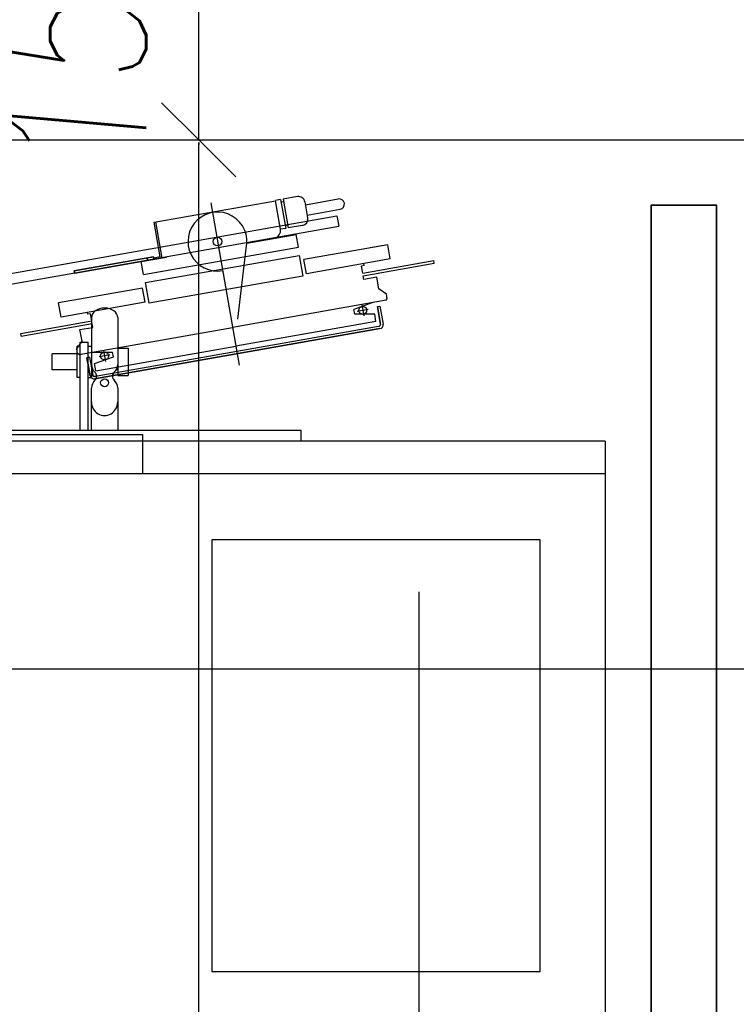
# Model space of a CAD drawing. Header units: millimetres. Extents: x 171 to 266814, y 44 to 350448.
# Tile 28 of 105: x 19206 to 19753, y 18523 to 19275. Entities that reach past the tile are written whole.
import ezdxf

# ---------------------------------------------------------------- set-up
doc = ezdxf.new("R2010")
doc.units = ezdxf.units.MM
doc.header["$LTSCALE"] = 100
for name, color, linetype in [('KOTY 50', 7, 'Continuous'), ('NOVÁ TENKÁ', 240, 'Continuous'), ('OBRYSY', 7, 'Continuous'), ('TEXT_35', 2, 'Continuous'), ('ŽB', 3, 'Continuous')]:
    doc.layers.add(name, color=color, linetype=linetype)
doc.styles.add('CS-ROMANS', font='romans.shx', dxfattribs={"width": 0.75, "oblique": 5})
doc.dimstyles.new('A_KÓTA_50', dxfattribs={"dimtxt": 110, "dimasz": 2, "dimexe": 100, "dimexo": 1500, "dimgap": 40, "dimtad": 1, "dimrnd": 1, "dimdsep": 46, "dimtxsty": 'CS-ROMANS', "dimblk": 'KOT_CARA20', "dimcen": 45, "dimse1": 1, "dimse2": 1, "dimclrd": 256, "dimclre": 256, "dimclrt": 256, "dimadec": 0, "dimazin": 0, "dimtfac": 1, "dimtix": 1, "dimtmove": 2, "dimatfit": 3, "dimldrblk": 'OBLIQUE', "dimfxl": 100, "dimtolj": 1, "dimarcsym": 0})

# ---------------------------------------------------------------- blocks, each defined once
blk = doc.blocks.new('ev výtah')
at = {"layer": 'NOVÁ TENKÁ'}
for p, q in [((31110.44, 11297.41), (31110.44, 12972.41)), ((31085.44, 11297.41), (31085.44, 12947.41)), ((31085.44, 11650.41), (31085.44, 11876.41)), ((31115.44, 11876.41), (31115.44, 11650.41)), ((31118.44, 11529.41), (31118.44, 11861.91)), ((31222.74, 11793.98), (31274.45, 11500.7)), ((31230.62, 11795.37), (31282.33, 11502.09)), ((31164.94, 11719.41), (31176.94, 11719.41)), ((31164.94, 11700.41), (31164.94, 11719.41)), ((31176.94, 11700.41), (31176.94, 11719.41)), ((31118.44, 11697.91), (31185.94, 11697.91)), ((31158.94, 11700.41), (31182.94, 11700.41)), ((31158.94, 11697.91), (31158.94, 11700.41)), ((31182.94, 11697.91), (31182.94, 11700.41)), ((31185.94, 11697.91), (31185.94, 11691.91)), ((31118.44, 11691.91), (31185.94, 11691.91)), ((31118.44, 11689.41), (31150.99, 11689.41)), ((31158.94, 11691.91), (31158.94, 11689.41)), ((31168.88, 11689.41), (31158.94, 11689.41)), ((31164.94, 11688.37), (31164.94, 11689.41)), ((31179.94, 11689.41), (31168.88, 11689.41)), ((31182.94, 11689.41), (31179.94, 11689.41)), ((31182.94, 11691.91), (31182.94, 11689.41)), ((31204.68, 11689.41), (31182.94, 11689.41)), ((31164.94, 11669.41), (31164.94, 11670.45)), ((31150.99, 11669.41), (31118.44, 11669.41)), ((31168.41, 11669.41), (31160.43, 11669.41)), ((31160.43, 11669.41), (31160.43, 11661.41)), ((31179.94, 11669.41), (31168.88, 11669.41)), ((31181.45, 11669.41), (31179.94, 11669.41)), ((31204.68, 11669.41), (31181.45, 11669.41)), ((31181.45, 11669.41), (31181.45, 11661.41)), ((31181.45, 11661.41), (31160.43, 11661.41)), ((31115.44, 11650.41), (31085.44, 11650.41)), ((31110.44, 11529.41), (31118.44, 11529.41)), ((31282.33, 11502.09), (31274.45, 11500.7))]:
    blk.add_line(p, q, dxfattribs=at)
at = {"layer": 'NOVÁ TENKÁ', "ltscale": 0.25}
for p, q in [((31190.63, 11743.01), (31192.59, 11743.35)), ((31190.63, 11743.01), (31200.18, 11688.84)), ((31192.59, 11743.35), (31202.15, 11689.19)), ((31205.13, 11712.56), (31215.97, 11714.47)), ((31216.42, 11648.55), (31205.13, 11712.56)), ((31227.25, 11650.46), (31215.97, 11714.47)), ((31177.38, 11700.05), (31180.83, 11700.66)), ((31180.83, 11700.66), (31186.62, 11696.61)), ((31240.41, 11702.54), (31238.44, 11702.19)), ((31249.12, 11641.62), (31238.44, 11702.19)), ((31251.09, 11641.97), (31240.41, 11702.54)), ((31176.57, 11698.9), (31177.38, 11700.05)), ((31176.57, 11698.9), (31197.24, 11581.7)), ((31186.62, 11696.61), (31195.49, 11698.17)), ((31195.49, 11698.17), (31197.22, 11688.32)), ((31157.86, 11686.97), (31196.24, 11469.32)), ((31196.24, 11469.32), (31157.86, 11686.97)), ((31160.22, 11685.1), (31159.83, 11687.31)), ((31159.83, 11687.31), (31160.22, 11685.1)), ((31174.08, 11692.87), (31160.29, 11690.44)), ((31160.29, 11690.44), (31174.08, 11692.87)), ((31174.43, 11690.9), (31160.64, 11688.47)), ((31174.43, 11690.9), (31160.64, 11688.47)), ((31164.12, 11686.04), (31169.53, 11686.99)), ((31164.12, 11686.04), (31182.96, 11579.19)), ((31169.53, 11686.99), (31174.74, 11672.68)), ((31174.43, 11690.9), (31174.08, 11692.87)), ((31174.08, 11692.87), (31174.43, 11690.9)), ((31178.39, 11688.56), (31178.39, 11673.32)), ((31197.22, 11688.32), (31200.18, 11688.84)), ((31202.15, 11689.19), (31207.56, 11690.14)), ((31207.21, 11692.11), (31208.69, 11692.37)), ((31207.56, 11690.14), (31207.21, 11692.11)), ((31160.22, 11685.1), (31197.81, 11471.89)), ((31160.22, 11685.1), (31197.81, 11471.89)), ((31179.57, 11680.14), (31171.3, 11678.68)), ((31176.17, 11675.27), (31174.71, 11683.54)), ((31174.74, 11672.68), (31178.39, 11673.32)), ((31215.66, 11645.37), (31231.42, 11648.15)), ((31216.42, 11648.55), (31227.25, 11650.46)), ((31231.42, 11648.15), (31252.08, 11530.96)), ((31237.53, 11649.74), (31247.38, 11651.47)), ((31237.53, 11649.74), (31258.37, 11531.56)), ((31247.38, 11651.47), (31250.77, 11632.27)), ((31236.32, 11528.18), (31215.66, 11645.37)), ((31249.12, 11641.62), (31251.09, 11641.97)), ((31250.97, 11636.87), (31250.1, 11641.8)), ((31277.74, 11640.58), (31250.16, 11635.72)), ((31250.97, 11636.87), (31277.56, 11641.56)), ((31277.56, 11641.56), (31293.88, 11548.99)), ((31292.18, 11598.45), (31168.33, 11576.61)), ((31217.9, 11464.51), (31197.24, 11581.7)), ((31201.8, 11472.33), (31182.96, 11579.19)), ((31203.52, 11577.73), (31257.49, 11571.37)), ((31261.61, 11570.78), (31268.22, 11533.29)), ((31272.77, 11541.2), (31272.07, 11545.14)), ((31272.22, 11545.17), (31293.88, 11548.99)), ((31294.73, 11545.08), (31272.77, 11541.2)), ((31295.07, 11543.11), (31273.11, 11539.23)), ((31293.06, 11542.75), (31292.71, 11544.72)), ((31294.73, 11545.08), (31294.03, 11549.02)), ((31296.98, 11532.27), (31295.07, 11543.11)), ((31275.02, 11528.4), (31273.11, 11539.23)), ((31275.13, 11539.59), (31274.78, 11541.56)), ((31252.08, 11530.96), (31236.32, 11528.18)), ((31258.37, 11531.56), (31268.22, 11533.29)), ((31238.13, 11525.45), (31248.96, 11527.36)), ((31249.41, 11461.44), (31238.13, 11525.45)), ((31260.25, 11463.35), (31248.96, 11527.36)), ((31280.82, 11524.35), (31292.93, 11526.48)), ((31282.93, 11524.72), (31287.34, 11499.71)), ((31290.81, 11526.11), (31295.22, 11501.1)), ((31214.31, 11483.17), (31206.03, 11481.71)), ((31207.21, 11488.52), (31210.87, 11489.17)), ((31207.21, 11473.29), (31207.21, 11488.52)), ((31210.9, 11478.3), (31209.44, 11486.57)), ((31216.08, 11474.85), (31210.87, 11489.17)), ((31238.61, 11482.38), (31244.03, 11483.33)), ((31244.38, 11481.37), (31244.03, 11483.33)), ((31233.69, 11481.51), (31236.64, 11482.03)), ((31235.42, 11471.66), (31233.69, 11481.51)), ((31236.64, 11482.03), (31246.19, 11427.87)), ((31238.61, 11482.38), (31248.16, 11428.22)), ((31244.38, 11481.37), (31245.85, 11481.63)), ((31259.46, 11467.78), (31257.9, 11476.64)), ((31197.81, 11471.89), (31198.2, 11469.67)), ((31197.81, 11471.89), (31198.2, 11469.67)), ((31213.15, 11471.29), (31199.36, 11468.86)), ((31199.36, 11468.86), (31213.15, 11471.29)), ((31213.5, 11469.32), (31199.71, 11466.89)), ((31213.5, 11469.32), (31199.71, 11466.89)), ((31201.8, 11472.33), (31207.21, 11473.29)), ((31213.15, 11471.29), (31213.5, 11469.32)), ((31213.15, 11471.29), (31213.5, 11469.32)), ((31222.51, 11464.31), (31226.56, 11470.1)), ((31226.56, 11470.1), (31235.42, 11471.66)), ((31217.9, 11464.51), (31219.06, 11463.7)), ((31219.06, 11463.7), (31222.51, 11464.31)), ((31249.41, 11461.44), (31260.25, 11463.35)), ((31246.19, 11427.87), (31248.16, 11428.22))]:
    blk.add_line(p, q, dxfattribs=at)
for points in [[(31238.44, 11702.19), (31240.41, 11702.54), (31250.22, 11646.89), (31248.25, 11646.55), (31247.38, 11651.47)], [(31251.09, 11641.97), (31249.12, 11641.62), (31248.25, 11646.55), (31250.22, 11646.89)]]:
    blk.add_lwpolyline(points, close=True, dxfattribs=at)
at = {"layer": 'NOVÁ TENKÁ', "linetype": 'Continuous'}
blk.add_lwpolyline([(31035.44, 11347.41), (30705.44, 11347.41), (30705.44, 11597.41), (31035.44, 11597.41)], close=True, dxfattribs=at)
at = {"layer": 'NOVÁ TENKÁ'}
blk.add_lwpolyline([(31110.44, 11297.41), (30660.44, 11297.41), (30660.44, 11262.41)], dxfattribs=at)
at = {"layer": 'NOVÁ TENKÁ', "lineweight": 35}
blk.add_lwpolyline([(28830.44, 11262.41), (31290.44, 11262.41), (31290.44, 11212.41), (28830.44, 11212.41)], close=True, dxfattribs=at)
at = {"layer": 'NOVÁ TENKÁ'}
blk.add_circle((31154.93, 11679.41), 3, dxfattribs=at)
at = {"layer": 'NOVÁ TENKÁ', "ltscale": 0.25}
for centre, radius in [((31175.44, 11679.41), 3), ((31262.73, 11593.25), 3.4), ((31210.17, 11482.44), 3)]:
    blk.add_circle(centre, radius, dxfattribs=at)
at = {"layer": 'NOVÁ TENKÁ'}
for centre, radius, start, end in [((31150.99, 11681.41), 8, 41.81031, 90), ((31159.94, 11689.41), 4, 221.81031, 318.18969), ((31168.88, 11681.41), 8, 90, 138.18969), ((31150.99, 11677.41), 8, 270, 318.18969), ((31159.94, 11669.41), 4, 41.81031, 138.18969), ((31168.88, 11677.41), 8, 221.81031, 270)]:
    blk.add_arc(centre, radius, start, end, dxfattribs=at)
at = {"layer": 'NOVÁ TENKÁ', "ltscale": 0.25}
for centre, radius, start, end in [((31160.81, 11687.49), 3, 100, 190), ((31160.81, 11687.49), 3, 100, 190), ((31160.81, 11687.49), 1, 100, 190), ((31160.81, 11687.49), 1, 100, 190), ((31262.73, 11593.25), 22.5, 256.54231, 190), ((31271.18, 11551.08), 6, 190, 280), ((31279.95, 11529.27), 5, 190, 280), ((31292.06, 11531.41), 5, 280, 10), ((31291.28, 11500.4), 4, 190, 10), ((31199.19, 11469.84), 3, 190, 280), ((31199.19, 11469.84), 3, 190, 280), ((31199.19, 11469.84), 1, 190, 280), ((31199.19, 11469.84), 1, 190, 280)]:
    blk.add_arc(centre, radius, start, end, dxfattribs=at)
at = {"layer": 'NOVÁ TENKÁ'}
for centre, major_axis, ratio, start_param, end_param in [((31140.31, 11679.41), (-10.37, 0), 0.964205, 4.712389, 7.853982), ((31204.68, 11679.41), (0, 10), 0.72542, 3.141593, 6.283185)]:
    blk.add_ellipse(centre, major_axis=major_axis, ratio=ratio, start_param=start_param, end_param=end_param, dxfattribs=at)
blk = doc.blocks.new('KOT_CARA20')
for p, q in [((0, 20), (0, -20)), ((0, 0), (14.14, 14.14)), ((0, 0), (-14.14, -14.14))]:
    blk.add_line(p, q)
blk = doc.blocks.new('*D159')
at = {"layer": 'Defpoints', "color": 0, "transparency": 16777216}
for p in [(20000.11, 18779.21), (20000.11, 18697.91), (17757.56, 18648.98)]:
    blk.add_point(p, dxfattribs=at)
at = {"layer": 'KOTY 50', "lineweight": -2, "ltscale": 5, "transparency": 16777216}
blk.add_line((17759.56, 18779.21), (19998.11, 18779.21), dxfattribs=at)
at = {"layer": 'KOTY 50', "lineweight": -2, "transparency": 16777216, "xscale": 2, "yscale": 2, "zscale": 2, "rotation": 180}
blk.add_blockref('KOT_CARA20', (17757.56, 18779.21), dxfattribs=at)
at = {"layer": 'KOTY 50', "lineweight": -2, "transparency": 16777216, "xscale": 2, "yscale": 2, "zscale": 2}
blk.add_blockref('KOT_CARA20', (20000.11, 18779.21), dxfattribs=at)
at = {"layer": 'KOTY 50', "transparency": 16777216, "insert": (18878.83, 18874.21), "char_height": 110, "attachment_point": 5, "style": 'CS-ROMANS'}
blk.add_mtext('\\A1;2243', dxfattribs=at)
blk = doc.blocks.new('_OBLIQUE')
at = {"color": 0, "linetype": 'ByBlock', "ltscale": 15}
blk.add_line((-0.5, -0.5), (0.5, 0.5), dxfattribs=at)
blk = doc.blocks.new('*D311')
at = {"layer": 'Defpoints', "color": 0, "transparency": 16777216}
for p in [(19342.39, 19182.91), (19486.07, 19182.91), (19535.08, 16332.89)]:
    blk.add_point(p, dxfattribs=at)
at = {"layer": 'KOTY 50', "lineweight": -2, "ltscale": 5, "transparency": 16777216}
blk.add_line((19342.39, 16334.89), (19342.39, 19180.91), dxfattribs=at)
at = {"layer": 'KOTY 50', "lineweight": -2, "transparency": 16777216, "xscale": 2, "yscale": 2, "zscale": 2}
for p, rotation in [((19342.39, 19182.91), 90), ((19342.39, 16332.89), 270)]:
    blk.add_blockref('KOT_CARA20', p, dxfattribs=dict(at, rotation=rotation))
at = {"layer": 'KOTY 50', "transparency": 16777216, "insert": (19247.39, 17757.9), "char_height": 110, "attachment_point": 5, "rotation": 90, "style": 'CS-ROMANS'}
blk.add_mtext('\\A1;2850', dxfattribs=at)
blk = doc.blocks.new('*D312')
at = {"layer": 'Defpoints', "color": 0, "transparency": 16777216}
for p in [(19342.39, 19335.41), (19487.56, 19335.41), (19486.07, 19182.91)]:
    blk.add_point(p, dxfattribs=at)
at = {"layer": 'KOTY 50', "lineweight": -2, "ltscale": 5, "transparency": 16777216}
for p, q in [((19342.39, 19337.41), (19342.39, 19339.41)), ((19342.39, 19182.91), (19342.39, 19335.41)), ((19342.39, 19180.91), (19342.39, 19178.91))]:
    blk.add_line(p, q, dxfattribs=at)
at = {"layer": 'KOTY 50', "lineweight": -2, "transparency": 16777216, "xscale": 2, "yscale": 2, "zscale": 2}
for p, rotation in [((19342.39, 19335.41), 270), ((19342.39, 19182.91), 90)]:
    blk.add_blockref('KOT_CARA20', p, dxfattribs=dict(at, rotation=rotation))
at = {"layer": 'KOTY 50', "transparency": 16777216, "insert": (19247.39, 19259.16), "char_height": 110, "attachment_point": 5, "rotation": 90, "style": 'CS-ROMANS'}
blk.add_mtext('\\A1;152', dxfattribs=at)

msp = doc.modelspace()

# ---------------------------------------------------------------- linework, layer by layer
at = {"layer": 'OBRYSY', "color": 253}
msp.add_line((19510.556, 16677.91), (19510.556, 18837.91), dxfattribs=at)
at = {"layer": 'ŽB', "color": 253}
msp.add_line((17757.556, 19182.91), (19857.556, 19182.91), dxfattribs=at)
msp.add_line((17757.556, 19182.91), (19857.556, 19182.91), dxfattribs=at)

# ---------------------------------------------------------------- block references
at = {"layer": 'TEXT_35', "color": 253, "rotation": 90}
msp.add_blockref('ev výtah', (30949.963, -12157.529), dxfattribs=at)

# ---------------------------------------------------------------- dimensions: what is measured, and where the dimension line sits
at = {"layer": 'KOTY 50', "color": 253, "ltscale": 5}
for base, p1, p2, picture, middle in [((19342.395, 19335.41), (19486.073, 19182.91), (19487.556, 19335.41), '*D312', (19247.395, 19259.16)), ((19342.395, 19182.91), (19535.082, 16332.89), (19486.073, 19182.91), '*D311', (19247.395, 17757.9))]:
    dim = msp.add_linear_dim(base=base, p1=p1, p2=p2, angle=90, dimstyle='A_KÓTA_50', dxfattribs=at)
    dim.commit()
    dim.dimension.update_dxf_attribs({"geometry": picture, "text_midpoint": middle})
dim = msp.add_linear_dim(base=(20000.105, 18779.206), p1=(17757.556, 18648.981), p2=(20000.105, 18697.91), dimstyle='A_KÓTA_50', dxfattribs=at)
dim.commit()
dim.dimension.update_dxf_attribs({"geometry": '*D159', "text_midpoint": (18878.831, 18874.206)})

doc.saveas('drawing.dxf')
